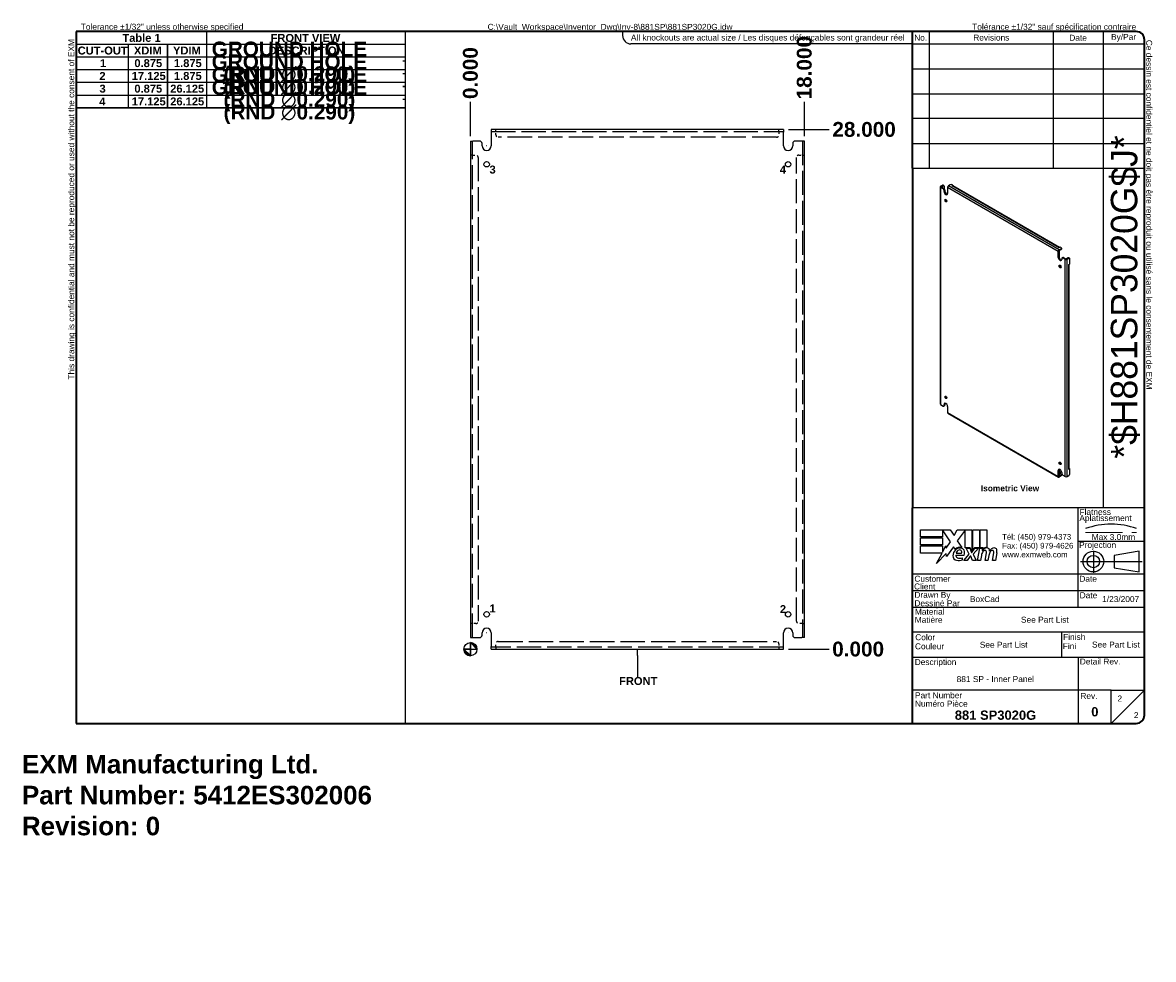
# Model space of a CAD drawing. Header units: inches. Extents: x 0 to 61, y -11 to 39.5.
import ezdxf
from ezdxf.enums import TextEntityAlignment as Align

# ---------------------------------------------------------------- set-up
doc = ezdxf.new("R2010")
doc.units = ezdxf.units.IN
doc.header["$LTSCALE"] = 6.666667
doc.header["$MEASUREMENT"] = 0
for name, pattern in [('CHAIN', [0.7087, 0.4724, -0.0591, 0.1181, -0.0591]), ('DASHED', [0.2067, 0.1654, -0.0413]), ('DASHED_SPACE', [0.2067, 0.1654, -0.0413])]:
    doc.linetypes.add(name, pattern=pattern)
doc.layers.get('0').update_dxf_attribs({"lineweight": 25})
for name, color, linetype, lineweight in [('Centerline(ANSI)', 7, 'Continuous', 25), ('Dimensions(ANSI)', 7, 'Continuous', 25), ('Hidden Edges(ANSI)', 7, 'DASHED_SPACE', 25), ('Sketch Geometry(ANSI)', 7, 'Continuous', 25), ('Symbols(ANSI)', 7, 'Continuous', 25), ('Visible Edges(ANSI)', 7, 'Continuous', 25), ('Visible Tangent Edges(ANSI)', 7, 'Continuous', 25), ('Work Point(ANSI)', 7, 'Continuous', 25)]:
    doc.layers.add(name, color=color, linetype=linetype, lineweight=lineweight)
doc.styles.add('Current-ANSI', font='arial.ttf')
doc.styles.add('Dimension-ANSI', font='arialbd.ttf')
doc.styles.get("Standard").update_dxf_attribs({"font": 'arialbd.ttf'})
doc.styles.add('Text Style44', font='arialbd.ttf')
doc.styles.add('Text Style83', font='FRE3OF9X.TTF')
doc.dimstyles.new('INCH-ANSI', dxfattribs={"dimscale": 6.666667, "dimtxt": 0.12, "dimasz": 0.098425, "dimexe": 0.04, "dimexo": 0.04, "dimgap": 0.031496, "dimtad": 0, "dimtih": 1, "dimtoh": 1, "dimdec": 3, "dimrnd": 1e-08, "dimzin": 0, "dimdsep": 46, "dimtxsty": 'Dimension-ANSI', "dimcen": 0.09, "dimdle": 0.312, "dimclrd": 179, "dimclre": 179, "dimclrt": 7, "dimadec": 1, "dimazin": 0, "dimtfac": 1, "dimtdec": 3, "dimtofl": 0, "dimtmove": 0, "dimatfit": 3, "dimfxl": 1, "dimtolj": 1, "dimtzin": 4, "dimlwd": 25, "dimlwe": 25, "dimarcsym": 0})
doc.dimstyles.new('INCH-ANSI-VERTICAL', dxfattribs={"dimscale": 6.666667, "dimtxt": 0.12, "dimasz": 0.098425, "dimexe": 0.04, "dimexo": 0.04, "dimgap": 0.031496, "dimtad": 0, "dimtih": 1, "dimtoh": 1, "dimdec": 3, "dimrnd": 1e-08, "dimzin": 0, "dimdsep": 46, "dimtxsty": 'Dimension-ANSI', "dimcen": 0.09, "dimdle": 0.312, "dimclrd": 179, "dimclre": 179, "dimclrt": 7, "dimadec": 1, "dimazin": 0, "dimtfac": 1, "dimtdec": 3, "dimtofl": 0, "dimtmove": 0, "dimatfit": 3, "dimfxl": 1, "dimtolj": 1, "dimtzin": 4, "dimlwd": 25, "dimlwe": 25, "dimarcsym": 0})

# ---------------------------------------------------------------- blocks, each defined once
blk = doc.blocks.new('Origin Indicator Symbol1')
at = {"layer": 'Dimensions(ANSI)'}
h = blk.add_hatch(color=7, dxfattribs=at)
edge = h.paths.add_edge_path(flags=0)
edge.add_line((6.39, 1.276), (6.291, 1.374))
edge.add_arc((6.39, 1.374), 0.0984, 180, 270)
h = blk.add_hatch(color=7, dxfattribs=at)
edge = h.paths.add_edge_path(flags=0)
edge.add_line((6.39, 1.473), (6.488, 1.374))
edge.add_arc((6.39, 1.374), 0.0984, 0, 90)
at = {"layer": 'Dimensions(ANSI)', "color": 7, "linetype": 'Continuous'}
for p, q in [((6.39, 1.276), (6.291, 1.374)), ((6.39, 1.473), (6.488, 1.374))]:
    blk.add_line(p, q, dxfattribs=at)
at = {"layer": 'Dimensions(ANSI)', "color": 7, "linetype": 'Continuous', "flags": 128}
for points in [[(6.39, 1.374), (6.39, 1.276), (6.291, 1.374), (6.39, 1.374)], [(6.39, 1.374), (6.291, 1.374), (6.39, 1.374), (6.39, 1.374)], [(6.39, 1.374), (6.488, 1.374), (6.39, 1.473), (6.39, 1.374)], [(6.39, 1.374), (6.39, 1.473), (6.39, 1.276), (6.39, 1.374)]]:
    blk.add_lwpolyline(points, dxfattribs=at)
at = {"layer": 'Dimensions(ANSI)', "color": 7, "linetype": 'Continuous'}
blk.add_circle((6.39, 1.374), 0.0984, dxfattribs=at)
for start, end in [(180, 270), (0, 90)]:
    blk.add_arc((6.39, 1.374), 0.0984, start, end, dxfattribs=at)
at = {"layer": 'Dimensions(ANSI)', "color": 7}
for points in [[(6.39, 1.374), (6.39, 1.276), (6.291, 1.374), (6.39, 1.374)], [(6.39, 1.374), (6.291, 1.374), (6.39, 1.374)], [(6.39, 1.374), (6.488, 1.374), (6.39, 1.473), (6.39, 1.374)], [(6.39, 1.374), (6.39, 1.473), (6.39, 1.276), (6.39, 1.374)]]:
    blk.add_solid(points, dxfattribs=at)
blk = doc.blocks.new('Datum Identifier4')
at = {"layer": 'Symbols(ANSI)', "color": 7, "linetype": 'Continuous', "lineweight": 25}
for p, q in [((8.91, 1.276), (8.91, 1.374)), ((8.91, 1.276), (8.91, 1.14)), ((8.91, 1.14), (8.91, 0.956))]:
    blk.add_line(p, q, dxfattribs=at)
at = {"layer": 'Symbols(ANSI)', "color": 7, "insert": (8.634, 0.832), "char_height": 0.12, "attachment_point": 7, "line_spacing_factor": 0.25, "style": 'Dimension-ANSI'}
blk.add_mtext('FRONT', dxfattribs=at)
blk = doc.blocks.new('Hole Table1')
at = {"layer": 'Symbols(ANSI)'}
for p, q in [((0.438, 9.541), (0.438, 10.692)), ((0.438, 10.692), (5.407, 10.692)), ((5.407, 10.692), (5.407, 9.541)), ((0.438, 10.501), (1.225, 10.501)), ((1.225, 10.501), (1.225, 10.311)), ((1.225, 10.501), (1.816, 10.501)), ((1.225, 10.501), (1.225, 10.311)), ((1.816, 10.501), (1.816, 10.311)), ((1.816, 10.501), (2.406, 10.501)), ((1.816, 10.501), (1.816, 10.311)), ((2.406, 10.501), (2.406, 10.311)), ((2.406, 10.501), (5.407, 10.501)), ((2.406, 10.501), (2.406, 10.311)), ((0.438, 10.311), (1.225, 10.311)), ((0.438, 10.311), (1.225, 10.311)), ((1.225, 10.311), (1.816, 10.311)), ((1.225, 10.311), (1.225, 10.119)), ((1.225, 10.311), (1.816, 10.311)), ((1.225, 10.311), (1.225, 10.119)), ((1.816, 10.311), (2.406, 10.311)), ((1.816, 10.311), (1.816, 10.119)), ((1.816, 10.311), (2.406, 10.311)), ((1.816, 10.311), (1.816, 10.119)), ((2.406, 10.311), (5.407, 10.311)), ((2.406, 10.311), (2.406, 10.119)), ((2.406, 10.311), (5.407, 10.311)), ((2.406, 10.311), (2.406, 10.119)), ((0.438, 10.119), (1.225, 10.119)), ((0.438, 10.119), (1.225, 10.119)), ((1.225, 10.119), (1.816, 10.119)), ((1.225, 10.119), (1.225, 9.926)), ((1.225, 10.119), (1.816, 10.119)), ((1.225, 10.119), (1.225, 9.926)), ((1.816, 10.119), (2.406, 10.119)), ((1.816, 10.119), (1.816, 9.926)), ((1.816, 10.119), (2.406, 10.119)), ((1.816, 10.119), (1.816, 9.926)), ((2.406, 10.119), (5.407, 10.119)), ((2.406, 10.119), (2.406, 9.926)), ((2.406, 10.119), (5.407, 10.119)), ((2.406, 10.119), (2.406, 9.926)), ((0.438, 9.926), (1.225, 9.926)), ((0.438, 9.926), (1.225, 9.926)), ((1.225, 9.926), (1.816, 9.926)), ((1.225, 9.926), (1.225, 9.733)), ((1.225, 9.926), (1.816, 9.926)), ((1.225, 9.926), (1.225, 9.733)), ((1.816, 9.926), (2.406, 9.926)), ((1.816, 9.926), (1.816, 9.733)), ((1.816, 9.926), (2.406, 9.926)), ((1.816, 9.926), (1.816, 9.733)), ((2.406, 9.926), (5.407, 9.926)), ((2.406, 9.926), (2.406, 9.733)), ((2.406, 9.926), (5.407, 9.926)), ((2.406, 9.926), (2.406, 9.733)), ((0.438, 9.733), (1.225, 9.733)), ((0.438, 9.733), (1.225, 9.733)), ((1.225, 9.733), (1.816, 9.733)), ((1.225, 9.733), (1.225, 9.541)), ((1.225, 9.733), (1.816, 9.733)), ((1.225, 9.733), (1.225, 9.541)), ((1.816, 9.733), (2.406, 9.733)), ((1.816, 9.733), (1.816, 9.541)), ((1.816, 9.733), (2.406, 9.733)), ((1.816, 9.733), (1.816, 9.541)), ((2.406, 9.733), (5.407, 9.733)), ((2.406, 9.733), (2.406, 9.541)), ((2.406, 9.733), (5.407, 9.733)), ((2.406, 9.733), (2.406, 9.541)), ((0.438, 9.541), (1.225, 9.541)), ((5.407, 9.541), (0.438, 9.541)), ((1.225, 9.541), (1.816, 9.541)), ((1.816, 9.541), (2.406, 9.541)), ((2.406, 9.541), (5.407, 9.541))]:
    blk.add_line(p, q, dxfattribs=at)
at = {"layer": 'Symbols(ANSI)', "color": 7, "char_height": 0.12, "attachment_point": 7, "line_spacing_factor": 0.25, "style": 'Dimension-ANSI'}
for s, insert in [('                                          FRONT VIEW', (1.418, 10.534)), ('CUT-OUT', (0.463, 10.344)), ('XDIM', (1.311, 10.346)), ('YDIM', (1.901, 10.346)), ('DESCRIPTION', (3.346, 10.344)), ('1', (0.799, 10.155)), ('0.875', (1.318, 10.154)), ('1.875', (1.915, 10.154)), ('-', (5.361, 10.204)), ('2', (0.79, 9.962)), ('17.125', (1.278, 9.961)), ('1.875', (1.915, 9.961)), ('-', (5.361, 10.011)), ('3', (0.792, 9.769)), ('0.875', (1.318, 9.769)), ('26.125', (1.859, 9.769)), ('-', (5.361, 9.818)), ('4', (0.788, 9.577)), ('17.125', (1.278, 9.576)), ('26.125', (1.859, 9.576)), ('-', (5.361, 9.626))]:
    blk.add_mtext(s, dxfattribs=dict(at, insert=insert))
blk = doc.blocks.new('Leader Text1')
at = {"layer": 'Symbols(ANSI)', "color": 7, "insert": (6.678, 8.548), "char_height": 0.12, "attachment_point": 7, "line_spacing_factor": 0.25, "style": 'Dimension-ANSI'}
blk.add_mtext('3', dxfattribs=at)
blk = doc.blocks.new('Leader Text2')
at = {"layer": 'Symbols(ANSI)', "color": 7, "insert": (11.059, 8.549), "char_height": 0.12, "attachment_point": 7, "line_spacing_factor": 0.25, "style": 'Dimension-ANSI'}
blk.add_mtext('4', dxfattribs=at)
blk = doc.blocks.new('Leader Text3')
at = {"layer": 'Symbols(ANSI)', "color": 7, "insert": (6.677, 1.928), "char_height": 0.12, "attachment_point": 7, "line_spacing_factor": 0.25, "style": 'Dimension-ANSI'}
blk.add_mtext('1', dxfattribs=at)
blk = doc.blocks.new('Leader Text4')
at = {"layer": 'Symbols(ANSI)', "color": 7, "insert": (11.061, 1.919), "char_height": 0.12, "attachment_point": 7, "line_spacing_factor": 0.25, "style": 'Dimension-ANSI'}
blk.add_mtext('2', dxfattribs=at)
blk = doc.blocks.new('*D15')
at = {"layer": 'Defpoints', "color": 0, "linetype": 'Continuous', "transparency": 16777216}
for p in [(24.175, 35.178), (24.175, 33.071), (24.175, 33.071)]:
    blk.add_point(p, dxfattribs=at)
at = {"layer": 'Dimensions(ANSI)', "color": 179, "linetype": 'Continuous', "lineweight": 25, "transparency": 16777216}
blk.add_line((24.175, 33.338), (24.175, 35.178), dxfattribs=at)
at = {"layer": 'Dimensions(ANSI)', "color": 7, "linetype": 'Continuous', "lineweight": 25, "transparency": 16777216, "insert": (24.175, 36.735), "char_height": 0.8, "attachment_point": 5, "rotation": 90, "style": 'Dimension-ANSI'}
blk.add_mtext('\\A1;0.000', dxfattribs=at)
blk = doc.blocks.new('*D16')
at = {"layer": 'Defpoints', "color": 0, "linetype": 'Continuous', "transparency": 16777216}
for p in [(42.175, 35.178), (24.175, 33.071), (42.175, 33.071)]:
    blk.add_point(p, dxfattribs=at)
at = {"layer": 'Dimensions(ANSI)', "color": 179, "linetype": 'Continuous', "lineweight": 25, "transparency": 16777216}
blk.add_line((42.175, 33.338), (42.175, 35.178), dxfattribs=at)
at = {"layer": 'Dimensions(ANSI)', "color": 7, "linetype": 'Continuous', "lineweight": 25, "transparency": 16777216, "insert": (42.175, 37.025), "char_height": 0.8, "attachment_point": 5, "rotation": 90, "style": 'Dimension-ANSI'}
blk.add_mtext('\\A1;18.000', dxfattribs=at)
blk = doc.blocks.new('*D17')
at = {"layer": 'Defpoints', "color": 0, "linetype": 'Continuous', "transparency": 16777216}
for p in [(41.05, 5.696), (41.05, 5.696), (43.517, 5.696)]:
    blk.add_point(p, dxfattribs=at)
at = {"layer": 'Dimensions(ANSI)', "color": 179, "linetype": 'Continuous', "lineweight": 25, "transparency": 16777216}
blk.add_line((41.316, 5.696), (43.517, 5.696), dxfattribs=at)
at = {"layer": 'Dimensions(ANSI)', "color": 7, "linetype": 'Continuous', "lineweight": 25, "transparency": 16777216, "insert": (45.074, 5.696), "char_height": 0.8, "attachment_point": 5, "style": 'Dimension-ANSI'}
blk.add_mtext('\\A1;0.000', dxfattribs=at)
blk = doc.blocks.new('*D18')
at = {"layer": 'Defpoints', "color": 0, "linetype": 'Continuous', "transparency": 16777216}
for p in [(41.05, 33.696), (43.517, 33.696), (41.05, 5.696)]:
    blk.add_point(p, dxfattribs=at)
at = {"layer": 'Dimensions(ANSI)', "color": 179, "linetype": 'Continuous', "lineweight": 25, "transparency": 16777216}
blk.add_line((41.316, 33.696), (43.517, 33.696), dxfattribs=at)
at = {"layer": 'Dimensions(ANSI)', "color": 7, "linetype": 'Continuous', "lineweight": 25, "transparency": 16777216, "insert": (45.394, 33.696), "char_height": 0.8, "attachment_point": 5, "style": 'Dimension-ANSI'}
blk.add_mtext('\\A1;28.000', dxfattribs=at)
blk = doc.blocks.new('Hole Table2')
at = {"layer": 'Symbols(ANSI)'}
for p, q in [((0.437, 9.541), (0.437, 10.692)), ((0.437, 10.692), (2.406, 10.692)), ((2.406, 10.692), (2.406, 9.541)), ((0.437, 10.501), (1.225, 10.501)), ((1.225, 10.501), (1.225, 10.311)), ((1.225, 10.501), (1.815, 10.501)), ((1.225, 10.501), (1.225, 10.311)), ((1.815, 10.501), (1.815, 10.311)), ((1.815, 10.501), (2.406, 10.501)), ((1.815, 10.501), (1.815, 10.311)), ((0.437, 10.311), (1.225, 10.311)), ((0.437, 10.311), (1.225, 10.311)), ((1.225, 10.311), (1.815, 10.311)), ((1.225, 10.311), (1.225, 10.119)), ((1.225, 10.311), (1.815, 10.311)), ((1.225, 10.311), (1.225, 10.119)), ((1.815, 10.311), (2.406, 10.311)), ((1.815, 10.311), (1.815, 10.119)), ((1.815, 10.311), (2.406, 10.311)), ((1.815, 10.311), (1.815, 10.119)), ((0.437, 10.119), (1.225, 10.119)), ((0.437, 10.119), (1.225, 10.119)), ((1.225, 10.119), (1.815, 10.119)), ((1.225, 10.119), (1.225, 9.926)), ((1.225, 10.119), (1.815, 10.119)), ((1.225, 10.119), (1.225, 9.926)), ((1.815, 10.119), (2.406, 10.119)), ((1.815, 10.119), (1.815, 9.926)), ((1.815, 10.119), (2.406, 10.119)), ((1.815, 10.119), (1.815, 9.926)), ((0.437, 9.926), (1.225, 9.926)), ((0.437, 9.926), (1.225, 9.926)), ((1.225, 9.926), (1.815, 9.926)), ((1.225, 9.926), (1.225, 9.733)), ((1.225, 9.926), (1.815, 9.926)), ((1.225, 9.926), (1.225, 9.733)), ((1.815, 9.926), (2.406, 9.926)), ((1.815, 9.926), (1.815, 9.733)), ((1.815, 9.926), (2.406, 9.926)), ((1.815, 9.926), (1.815, 9.733)), ((0.437, 9.733), (1.225, 9.733)), ((0.437, 9.733), (1.225, 9.733)), ((1.225, 9.733), (1.815, 9.733)), ((1.225, 9.733), (1.225, 9.541)), ((1.225, 9.733), (1.815, 9.733)), ((1.225, 9.733), (1.225, 9.541)), ((1.815, 9.733), (2.406, 9.733)), ((1.815, 9.733), (1.815, 9.541)), ((1.815, 9.733), (2.406, 9.733)), ((1.815, 9.733), (1.815, 9.541)), ((0.437, 9.541), (1.225, 9.541)), ((2.406, 9.541), (0.437, 9.541)), ((1.225, 9.541), (1.815, 9.541)), ((1.815, 9.541), (2.406, 9.541))]:
    blk.add_line(p, q, dxfattribs=at)
at = {"layer": 'Symbols(ANSI)', "color": 7, "char_height": 0.12, "attachment_point": 7, "line_spacing_factor": 0.25, "style": 'Dimension-ANSI'}
for s, insert in [('Table 1', (1.137, 10.535)), ('CUT-OUT', (0.462, 10.344)), ('XDIM', (1.311, 10.346)), ('YDIM', (1.901, 10.346)), ('1', (0.799, 10.155)), ('0.875', (1.318, 10.154)), ('1.875', (1.915, 10.154)), ('2', (0.789, 9.962)), ('17.125', (1.278, 9.961)), ('1.875', (1.915, 9.961)), ('3', (0.791, 9.769)), ('0.875', (1.318, 9.769)), ('26.125', (1.859, 9.769)), ('4', (0.788, 9.577)), ('17.125', (1.278, 9.576)), ('26.125', (1.859, 9.576))]:
    blk.add_mtext(s, dxfattribs=dict(at, insert=insert))
blk = doc.blocks.new('Leader Text5')
at = {"layer": 'Symbols(ANSI)', "color": 7, "insert": (6.677, 1.928), "char_height": 0.12, "attachment_point": 7, "line_spacing_factor": 0.25, "style": 'Dimension-ANSI'}
blk.add_mtext('1', dxfattribs=at)
blk = doc.blocks.new('Title Blocks EXM - ANSI B')
for p, q in [((13.372, 3.063), (13.372, 3.17)), ((13.372, 3.17), (13.818, 3.17)), ((13.824, 2.989), (13.701, 3.168)), ((13.701, 3.168), (13.701, 3.063)), ((13.818, 3.17), (13.877, 3.083)), ((13.877, 3.083), (13.923, 3.17)), ((13.923, 3.17), (14.146, 3.17)), ((14.046, 3.166), (13.924, 3.002)), ((14.046, 2.9), (14.046, 3.166)), ((14.146, 3.17), (14.146, 2.842)), ((14.16, 3.17), (14.259, 3.17)), ((14.16, 2.866), (14.16, 3.17)), ((14.259, 3.17), (14.259, 2.9)), ((14.273, 3.17), (14.372, 3.17)), ((14.273, 2.9), (14.273, 3.17)), ((14.372, 3.17), (14.372, 2.905)), ((13.701, 3.063), (13.372, 3.063)), ((13.372, 3.049), (13.701, 3.049)), ((13.372, 2.942), (13.372, 3.049)), ((13.701, 2.942), (13.372, 2.942)), ((13.372, 2.82), (13.372, 2.927)), ((13.372, 2.927), (13.701, 2.927)), ((13.701, 3.049), (13.701, 2.942)), ((13.701, 2.831), (13.752, 2.929)), ((13.701, 2.927), (13.701, 2.831)), ((13.752, 2.929), (13.758, 2.895)), ((13.758, 2.895), (13.824, 2.989)), ((13.87, 2.914), (13.765, 2.768)), ((13.893, 2.876), (13.87, 2.914)), ((13.924, 3.002), (13.993, 2.903)), ((13.695, 2.82), (13.372, 2.82)), ((13.612, 2.661), (13.695, 2.82)), ((13.758, 2.815), (13.612, 2.661)), ((13.765, 2.768), (13.758, 2.815)), ((13.905, 2.788), (14.027, 2.788)), ((13.91, 2.818), (13.99, 2.818)), ((14.005, 2.718), (14.005, 2.748)), ((14.023, 2.709), (14.105, 2.802)), ((14.121, 2.9), (14.046, 2.9)), ((14.059, 2.891), (14.113, 2.891)), ((14.105, 2.802), (14.059, 2.891)), ((14.122, 2.774), (14.077, 2.709)), ((14.113, 2.891), (14.139, 2.83)), ((14.146, 2.842), (14.121, 2.9)), ((14.13, 2.774), (14.122, 2.774)), ((14.155, 2.709), (14.13, 2.774)), ((14.139, 2.83), (14.146, 2.83)), ((14.146, 2.83), (14.19, 2.891)), ((14.185, 2.9), (14.16, 2.866)), ((14.245, 2.891), (14.164, 2.803)), ((14.164, 2.803), (14.209, 2.709)), ((14.259, 2.9), (14.185, 2.9)), ((14.19, 2.891), (14.245, 2.891)), ((14.232, 2.709), (14.264, 2.891)), ((14.264, 2.891), (14.302, 2.891)), ((14.314, 2.9), (14.273, 2.9)), ((14.289, 2.784), (14.276, 2.709)), ((14.302, 2.891), (14.299, 2.859)), ((14.299, 2.859), (14.309, 2.859)), ((14.312, 2.88), (14.314, 2.9)), ((14.345, 2.709), (14.365, 2.824)), ((14.402, 2.784), (14.389, 2.709)), ((14.457, 2.709), (14.477, 2.824)), ((14.523, 2.823), (14.501, 2.709)), ((14.077, 2.709), (14.023, 2.709)), ((14.209, 2.709), (14.155, 2.709)), ((14.276, 2.709), (14.232, 2.709)), ((14.389, 2.709), (14.345, 2.709)), ((14.501, 2.709), (14.457, 2.709))]:
    blk.add_line(p, q)
for centre, radius, start, end in [((13.968, 2.796), 0.11, 77.079, 133.1785), ((14.37, 2.825), 0.08, 88.7952, 136.5849), ((13.991, 2.772), 0.133, 134.1684, 176.5646), ((13.925, 2.776), 0.0658, 176.5646, 261.5605), ((13.968, 2.796), 0.0996, 80.4085, 134.1684), ((13.936, 2.779), 0.032, 163.5261, 244.6784), ((13.965, 2.811), 0.056, 109.3797, 172.9975), ((13.966, 2.842), 0.102, 244.6784, 292.5609), ((13.959, 2.83), 0.0365, 51.1652, 109.3797), ((13.962, 2.833), 0.0318, 331.4547, 51.1652), ((13.981, 2.843), 0.0507, 23.8445, 85.0802), ((13.941, 2.826), 0.094, 336.1555, 23.8445), ((14.442, 2.757), 0.155, 147.5992, 170), ((14.376, 2.816), 0.08, 89.4776, 147.4114), ((14.346, 2.818), 0.042, 96.03, 147.5992), ((14.344, 2.839), 0.02, 23.5571, 96.03), ((14.325, 2.831), 0.041, 350, 23.5571), ((14.377, 2.862), 0.0338, 16.9928, 89.4776), ((14.555, 2.759), 0.155, 148.5584, 170.8257), ((14.317, 2.844), 0.096, 3.6169, 16.9928), ((14.486, 2.814), 0.0819, 89.6788, 153.9508), ((14.458, 2.818), 0.042, 96.1027, 147.6083), ((14.456, 2.839), 0.02, 23.5487, 96.1027), ((14.437, 2.831), 0.041, 349.9922, 23.5487), ((14.487, 2.861), 0.035, 18.4748, 89.6788), ((14.429, 2.842), 0.096, 349, 18.4748), ((13.945, 2.911), 0.202, 261.5605, 287.3343)]:
    blk.add_arc(centre, radius, start, end)
at = {"layer": 'Centerline(ANSI)', "linetype": 'DASHED', "lineweight": 18, "ltscale": 0.507983}
blk.add_line((15.861, 3.128), (16.632, 3.128), dxfattribs=at)
at = {"layer": 'Centerline(ANSI)', "linetype": 'CHAIN', "ltscale": 0.185148}
blk.add_line((15.979, 2.855), (15.979, 2.521), dxfattribs=at)
at = {"layer": 'Centerline(ANSI)', "linetype": 'CHAIN', "ltscale": 0.437897}
blk.add_line((15.786, 2.691), (16.717, 2.691), dxfattribs=at)
at = {"layer": 'Sketch Geometry(ANSI)'}
for p, q in [((13.25, 10.687), (16.625, 10.687)), ((13.5, 10.687), (13.5, 8.625)), ((15.375, 10.687), (15.375, 8.625)), ((16.125, 10.687), (16.125, 3.5)), ((13.25, 10.5), (16.75, 10.5)), ((16.75, 10.562), (16.75, 0.375)), ((13.25, 10.125), (16.75, 10.125)), ((13.25, 9.75), (16.75, 9.75)), ((16.75, 9.375), (13.25, 9.375)), ((13.25, 9), (16.75, 9)), ((16.75, 9), (16.75, 8.625)), ((13.25, 8.625), (16.75, 8.625)), ((16.75, 3.5), (13.25, 3.5)), ((15.75, 2), (15.75, 3.5)), ((15.75, 3), (16.75, 3)), ((16.669, 2.847), (16.294, 2.785)), ((16.294, 2.785), (16.294, 2.598)), ((16.669, 2.535), (16.669, 2.847)), ((16.294, 2.598), (16.669, 2.535)), ((16.75, 2.5), (13.25, 2.5)), ((16.75, 2.25), (13.25, 2.25)), ((16.75, 2), (13.25, 2)), ((13.25, 1.629), (16.75, 1.629)), ((15.499, 1.629), (15.499, 1.25)), ((13.25, 1.25), (16.75, 1.25)), ((15.75, 1.25), (15.75, 0.75)), ((15.75, 0.75), (13.25, 0.75)), ((16.25, 0.75), (15.75, 0.75)), ((15.75, 0.75), (15.75, 0.25)), ((16.25, 0.25), (16.25, 0.75)), ((16.25, 0.75), (16.75, 0.75)), ((16.25, 0.25), (16.75, 0.75)), ((16.625, 0.25), (13.25, 0.25))]:
    blk.add_line(p, q, dxfattribs=at)
at = {"layer": 'Sketch Geometry(ANSI)', "linetype": 'Continuous', "lineweight": 35}
for p, q in [((13.25, 8.625), (13.25, 10.687)), ((13.25, 8.625), (13.25, 3.5)), ((13.25, 0.25), (13.25, 3.5))]:
    blk.add_line(p, q, dxfattribs=at)
at = {"layer": 'Sketch Geometry(ANSI)'}
for radius in [0.156, 0.0935]:
    blk.add_circle((15.979, 2.691), radius, dxfattribs=at)
for centre, radius, start, end in [((16.625, 10.562), 0.125, 0, 90), ((16.247, 2.112), 1.143, 70.2973, 109.7027), ((16.625, 0.375), 0.125, 270, 0)]:
    blk.add_arc(centre, radius, start, end, dxfattribs=at)
at = {"layer": 'Symbols(ANSI)', "color": 7, "char_height": 0.09, "style": 'Current-ANSI'}
for s, insert, width, attachment_point in [('No.', (13.373, 10.595), 0.25039, 5), ('Revisions', (14.439, 10.596), 1.87331, 5), ('Date', (15.749, 10.593), 0.75135, 5), ('By/Par', (16.435, 10.594), 0.62202, 5), ('Date', (15.773, 2.136), 0.26554, 7), ('Rev.', (15.783, 0.618), 0.25854, 7)]:
    blk.add_mtext(s, dxfattribs=dict(at, insert=insert, width=width, attachment_point=attachment_point))
for s, insert, attachment_point in [('\\fArial|b1|i0;\\H0.0900;Isometric View', (14.281, 3.842), 1), ('Flatness', (15.77, 3.393), 7), ('Aplatissement', (15.768, 3.275), 7), ('Max 3.0mm', (15.954, 3.015), 7), ('Projection', (15.764, 2.87), 7), ('Client', (13.273, 2.269), 7), ('Customer', (13.278, 2.386), 7), ('Date', (15.768, 2.385), 7), ('Drawn By', (13.278, 2.117), 7), ('Dessiné Par', (13.278, 2.016), 7), ('Matière', (13.284, 1.766), 7), ('Material', (13.286, 1.889), 7), ('Color', (13.291, 1.503), 7), ('Finish', (15.523, 1.508), 7), ('Couleur', (13.287, 1.366), 7), ('Fini', (15.518, 1.37), 7), ('Description', (13.283, 1.103), 7), ('Detail Rev.', (15.774, 1.137), 7), ('Part Number', (13.287, 0.627), 7), ('Numéro Pièce', (13.286, 0.5), 7)]:
    blk.add_mtext(s, dxfattribs=dict(at, insert=insert, attachment_point=attachment_point))
at = {"layer": 'Symbols(ANSI)', "color": 7, "insert": (14.602, 3.107), "char_height": 0.085, "attachment_point": 1, "line_spacing_factor": 0.944221, "style": 'Current-ANSI'}
blk.add_mtext('\\fArial|b0|i0;\\H0.0850;Tél: (450) 979-4373\\PFax: (450) 979-4626\\Pwww.exmweb.com', dxfattribs=at)
at = {"layer": 'Symbols(ANSI)', "color": 7, "style": 'Current-ANSI'}
for tag, p in [('REV1', (13.375, 10.313)), ('REV1DATE', (15.75, 10.31)), ('REV1BY', (16.437, 10.313)), ('REV2', (13.373, 9.938)), ('REV2DATE', (15.747, 9.941)), ('REV2BY', (16.437, 9.938)), ('REV3', (13.374, 9.563)), ('REV3DATE', (15.752, 9.563)), ('REV3BY', (16.437, 9.564)), ('REV4', (13.377, 9.188)), ('REV4DATE', (15.752, 9.188)), ('REV4BY', (16.441, 9.188)), ('REV5', (13.373, 8.813)), ('REV5DATE', (15.752, 8.813)), ('REV5BY', (16.438, 8.811)), ('MFG_APPROVED_DATE', (16.393, 2.374)), ('DETAIL_REV', (16.249, 0.926))]:
    blk.add_attdef(tag, text='', height=0.09, dxfattribs=at).set_placement(p, align=Align.MIDDLE_CENTER)
for tag, p in [('REV1DESC', (13.526, 10.31)), ('REV2DESC', (13.525, 9.937)), ('REV3DESC', (13.528, 9.564)), ('REV4DESC', (13.533, 9.19)), ('REV5DESC', (13.532, 8.811)), ('COMPANY', (14.12, 2.375))]:
    blk.add_attdef(tag, text='', height=0.09, dxfattribs=at).set_placement(p, align=Align.MIDDLE_LEFT)
at = {"layer": 'Symbols(ANSI)', "color": 7, "style": 'Text Style83'}
blk.add_attdef('BARCODE_001', (16.643, 4.244), '', height=0.4, rotation=90, dxfattribs=at)
at = {"layer": 'Symbols(ANSI)', "color": 7}
for tag, p, height, style in [('AUTHOR_001', (14.116, 2.08), 0.09, 'Current-ANSI'), ('IDW_DATE_001', (16.112, 2.08), 0.09, 'Current-ANSI'), ('MATERIEL_001', (14.887, 1.769), 0.09, 'Current-ANSI'), ('COLOR_001', (14.265, 1.391), 0.09, 'Current-ANSI'), ('FINISH_001', (15.959, 1.394), 0.09, 'Current-ANSI'), ('IDW_DESC_001', (13.916, 0.873), 0.09, 'Current-ANSI'), ('Sheet_Number_001', (16.343, 0.58), 0.09, 'Current-ANSI'), ('IDW_NAME_001', (13.888, 0.304), 0.14, 'Text Style44'), ('IDW_REV_001', (15.947, 0.355), 0.14, 'Text Style44'), ('Number_of_sheets_001', (16.591, 0.33), 0.09, 'Current-ANSI')]:
    blk.add_attdef(tag, p, '', height=height, dxfattribs=dict(at, style=style))
blk = doc.blocks.new('Borders EXM - B (Inch) - B')
at = {"layer": 'Sketch Geometry(ANSI)', "linetype": 'Continuous', "lineweight": 35}
for p, q in [((16.438, 10.692), (0.437, 10.692)), ((0.437, 10.692), (0.437, 0.255)), ((16.562, 0.38), (16.562, 10.567)), ((0.437, 0.255), (16.438, 0.255))]:
    blk.add_line(p, q, dxfattribs=at)
at = {"layer": 'Sketch Geometry(ANSI)'}
for p, q in [((5.407, 10.692), (5.407, 0.255)), ((8.688, 10.63), (8.688, 10.692)), ((13.062, 10.692), (13.062, 10.505)), ((13.062, 10.505), (8.812, 10.505))]:
    blk.add_line(p, q, dxfattribs=at)
blk.add_arc((8.812, 10.63), 0.125, 180, 270, dxfattribs=at)
at = {"layer": 'Sketch Geometry(ANSI)', "linetype": 'Continuous', "lineweight": 35}
for centre, start, end in [((16.438, 10.567), 0, 90), ((16.438, 0.38), 270, 0)]:
    blk.add_arc(centre, 0.125, start, end, dxfattribs=at)
at = {"layer": 'Symbols(ANSI)', "color": 7, "char_height": 0.09, "style": 'Current-ANSI'}
for s, insert, attachment_point in [('Tolerance ±1/32" unless otherwise specified', (0.509, 10.692), 7), ('Tolérance ±1/32" sauf spécification contraire', (13.963, 10.692), 7), ('All knockouts are actual size / Les disques défonçables sont grandeur réel', (8.812, 10.647), 1)]:
    blk.add_mtext(s, dxfattribs=dict(at, insert=insert, attachment_point=attachment_point))
at = {"layer": 'Symbols(ANSI)', "color": 7, "char_height": 0.09, "attachment_point": 7, "style": 'Current-ANSI'}
for s, insert, rotation in [('This drawing is confidential and must not be reproduced or used without the consent of EXM', (0.437, 5.442), 90), ('Ce dessin est confidentiel et ne doit pas être reproduit ou utilisé sans le consentement de EXM', (16.562, 10.567), 270)]:
    blk.add_mtext(s, dxfattribs=dict(at, insert=insert, rotation=rotation))
at = {"layer": 'Symbols(ANSI)', "color": 7, "style": 'Current-ANSI'}
blk.add_attdef('FILENAME_AND_PATH_001', (6.649, 10.718), '', height=0.09, dxfattribs=at)

msp = doc.modelspace()

# ---------------------------------------------------------------- linework, layer by layer
at = {"layer": 'Hidden Edges(ANSI)', "ltscale": 1.185293}
for p, q in [((25.2996, 33.591), (41.0496, 33.591)), ((41.0496, 5.801), (25.2996, 5.801))]:
    msp.add_line(p, q, dxfattribs=at)
at = {"layer": 'Hidden Edges(ANSI)', "ltscale": 0.055898}
for p, q in [((25.5494, 33.591), (25.5494, 33.696)), ((25.5496, 33.591), (25.5496, 33.696)), ((40.7996, 33.591), (40.7996, 33.696)), ((40.7998, 33.591), (40.7998, 33.696)), ((24.2796, 32.3212), (24.1746, 32.3212)), ((24.2796, 32.321), (24.1746, 32.321)), ((42.0696, 32.3212), (42.1746, 32.3212)), ((42.0696, 32.321), (42.1746, 32.321)), ((24.2796, 7.071), (24.1746, 7.071)), ((24.2796, 7.0708), (24.1746, 7.0708)), ((42.0696, 7.071), (42.1746, 7.071)), ((42.0696, 7.0708), (42.1746, 7.0708)), ((25.5494, 5.801), (25.5494, 5.696)), ((25.5496, 5.801), (25.5496, 5.696)), ((40.7996, 5.801), (40.7996, 5.696)), ((40.7998, 5.801), (40.7998, 5.696))]:
    msp.add_line(p, q, dxfattribs=at)
at = {"layer": 'Hidden Edges(ANSI)', "ltscale": 0.02587}
for p, q in [((25.5496, 33.591), (25.5496, 33.56)), ((40.7996, 33.591), (40.7996, 33.56)), ((24.2796, 32.321), (24.3106, 32.321)), ((42.0696, 32.321), (42.0386, 32.321)), ((24.2796, 7.071), (24.3106, 7.071)), ((42.0696, 7.071), (42.0386, 7.071)), ((25.5496, 5.801), (25.5496, 5.832)), ((40.7996, 5.801), (40.7996, 5.832))]:
    msp.add_line(p, q, dxfattribs=at)
at = {"layer": 'Hidden Edges(ANSI)', "ltscale": 0.08363}
for p, q in [((25.5496, 33.403), (25.5496, 33.56)), ((40.7996, 33.56), (40.7996, 33.403)), ((24.3106, 32.321), (24.4676, 32.321)), ((41.8816, 32.321), (42.0386, 32.321)), ((24.4676, 7.071), (24.3106, 7.071)), ((42.0386, 7.071), (41.8816, 7.071)), ((25.5496, 5.832), (25.5496, 5.989)), ((40.7996, 5.989), (40.7996, 5.832))]:
    msp.add_line(p, q, dxfattribs=at)
at = {"layer": 'Hidden Edges(ANSI)', "ltscale": 1.168906}
for p, q in [((24.2796, 6.321), (24.2796, 33.071)), ((42.0696, 33.071), (42.0696, 6.321))]:
    msp.add_line(p, q, dxfattribs=at)
at = {"layer": 'Hidden Edges(ANSI)', "ltscale": 1.195253}
for p, q in [((40.6746, 33.278), (25.6746, 33.278)), ((25.6746, 6.114), (40.6746, 6.114))]:
    msp.add_line(p, q, dxfattribs=at)
at = {"layer": 'Hidden Edges(ANSI)', "ltscale": 1.167776}
for p, q in [((24.5926, 32.196), (24.5926, 7.196)), ((41.7566, 7.196), (41.7566, 32.196))]:
    msp.add_line(p, q, dxfattribs=at)
at = {"layer": 'Hidden Edges(ANSI)', "ltscale": 0.104616}
for centre, start, end in [((25.6746, 33.403), 180, 270), ((40.6746, 33.403), 270, 0), ((24.4676, 32.196), 0, 90), ((41.8816, 32.196), 90, 180), ((24.4676, 7.196), 270, 0), ((41.8816, 7.196), 180, 270), ((25.6746, 5.989), 90, 180), ((40.6746, 5.989), 0, 90)]:
    msp.add_arc(centre, 0.125, start, end, dxfattribs=at)
at = {"layer": 'Visible Edges(ANSI)'}
for p, q in [((41.0496, 33.696), (25.2996, 33.696)), ((25.2996, 33.696), (25.2996, 33.56)), ((25.2996, 33.56), (25.2996, 32.821)), ((41.0496, 33.696), (41.0496, 33.56)), ((41.0496, 32.821), (41.0496, 33.56)), ((24.1746, 33.071), (24.3106, 33.071)), ((24.1746, 33.071), (24.1746, 6.321)), ((24.6746, 33.071), (24.3106, 33.071)), ((24.7996, 32.821), (24.7996, 32.946)), ((41.5496, 32.946), (41.5496, 32.821)), ((42.0386, 33.071), (41.6746, 33.071)), ((42.1746, 33.071), (42.0386, 33.071)), ((42.1746, 6.321), (42.1746, 33.071)), ((49.5003, 30.6061), (49.5003, 18.9054)), ((49.5217, 30.6358), (49.6168, 30.6907)), ((49.6596, 30.4967), (49.5217, 30.5763)), ((49.5615, 30.6129), (49.6565, 30.6677)), ((49.5615, 30.5993), (49.6993, 30.5197)), ((49.6502, 30.694), (49.69, 30.6711)), ((49.7039, 30.6404), (49.7039, 30.5168)), ((49.8963, 30.5739), (49.8963, 30.2507)), ((50.0429, 30.718), (49.9478, 30.6632)), ((50.1333, 30.661), (50.1849, 30.6908)), ((50.1334, 30.6609), (50.1333, 30.661)), ((50.1335, 30.661), (50.1334, 30.6609)), ((50.1849, 30.6908), (50.1376, 30.718)), ((55.9317, 27.338), (50.1699, 30.6646)), ((50.1849, 30.6908), (50.1849, 30.6559)), ((49.7069, 30.36), (49.7069, 30.4147)), ((49.7467, 30.4377), (49.7467, 30.383)), ((49.7535, 30.3384), (49.7751, 30.3259)), ((49.8225, 30.2439), (49.8225, 30.2321)), ((49.8225, 29.9146), (49.8225, 29.8423)), ((55.8625, 26.8061), (55.8625, 27.1293)), ((55.9023, 27.1523), (55.9023, 26.829)), ((55.9103, 27.3256), (55.9102, 27.3257)), ((55.9102, 27.3257), (55.9103, 27.3257)), ((55.9619, 27.3554), (55.9103, 27.3256)), ((55.914, 27.2186), (56.0091, 27.2735)), ((55.914, 27.1726), (56.0091, 27.2275)), ((56.0091, 27.3281), (55.9619, 27.3554)), ((56.0287, 27.3008), (56.0287, 27.2549)), ((56.0519, 26.7514), (56.0519, 26.6967)), ((56.0658, 26.7821), (56.1056, 26.805)), ((56.2372, 26.6991), (56.0993, 26.7787)), ((56.1391, 26.8017), (56.2769, 26.7221)), ((56.3955, 26.777), (56.3004, 26.7221)), ((56.4353, 26.754), (56.3402, 26.6991)), ((56.4688, 26.7573), (56.429, 26.7803)), ((56.431, 26.4236), (56.4826, 26.4534)), ((56.431, 26.4235), (56.431, 26.4236)), ((56.4311, 26.4236), (56.431, 26.4235)), ((56.4525, 15.4087), (56.4525, 26.436)), ((56.4826, 26.4534), (56.4826, 26.7267)), ((49.7467, 18.901), (49.7467, 18.8463)), ((49.8086, 19.278), (49.7973, 19.2715)), ((49.5217, 18.8756), (49.6596, 18.796)), ((49.693, 18.7927), (49.7328, 18.8157)), ((49.7069, 18.8234), (49.7069, 18.8781)), ((49.8963, 18.7687), (49.8963, 18.4455)), ((49.9114, 18.4121), (55.8776, 14.9675)), ((55.8625, 15.0009), (55.8625, 15.3241)), ((55.9023, 15.3471), (55.9023, 15.0238)), ((55.9023, 15.3252), (55.9144, 15.3182)), ((56.4826, 15.4087), (56.431, 15.3789)), ((56.431, 15.3789), (56.431, 15.379)), ((56.431, 15.379), (56.4311, 15.379)), ((56.4525, 15.4261), (56.4826, 15.4087)), ((56.4826, 15.1354), (56.4826, 15.4087)), ((55.9102, 15.1242), (55.9103, 15.1242)), ((55.9103, 15.1241), (55.9102, 15.1242)), ((55.9619, 15.1539), (55.9103, 15.1241)), ((56.0091, 15.0719), (55.914, 15.017)), ((56.0091, 15.026), (55.914, 14.9711)), ((55.922, 15.2132), (55.922, 15.1446)), ((55.9618, 15.2362), (55.9618, 15.1675)), ((55.9619, 15.1539), (56.0091, 15.1266)), ((56.0287, 15.0534), (56.0287, 15.0993)), ((56.0519, 15.2148), (56.0519, 15.1601)), ((56.0993, 15.0781), (56.2372, 14.9985)), ((56.3402, 14.9985), (56.4353, 15.0534)), ((24.1746, 6.321), (24.3106, 6.321)), ((24.3106, 6.321), (24.6746, 6.321)), ((24.7996, 6.446), (24.7996, 6.571)), ((25.2996, 6.571), (25.2996, 5.832)), ((41.0496, 5.832), (41.0496, 6.571)), ((41.5496, 6.571), (41.5496, 6.446)), ((41.6746, 6.321), (42.0386, 6.321)), ((42.1746, 6.321), (42.0386, 6.321)), ((25.2996, 5.696), (25.2996, 5.832)), ((25.2996, 5.696), (41.0496, 5.696)), ((41.0496, 5.696), (41.0496, 5.832))]:
    msp.add_line(p, q, dxfattribs=at)
for centre in [(25.0496, 31.821), (41.2996, 31.821), (25.0496, 7.571), (41.2996, 7.571)]:
    msp.add_circle(centre, 0.145, dxfattribs=at)
for centre, radius, start, end in [((24.6746, 32.946), 0.125, 0, 90), ((41.6746, 32.946), 0.125, 90, 180), ((25.0496, 32.821), 0.25, 180, 0), ((41.2996, 32.821), 0.25, 180, 0), ((25.0496, 6.571), 0.25, 0, 180), ((41.2996, 6.571), 0.25, 0, 180), ((24.6746, 6.446), 0.125, 270, 0), ((41.6746, 6.446), 0.125, 180, 270)]:
    msp.add_arc(centre, radius, start, end, dxfattribs=at)
for centre, major_axis, start_param, end_param in [((49.5732, 30.6061), (-0.0729, 0), 5.4977871, 7.0685835), ((49.5732, 30.6061), (-0.0166, 0), 5.4977871, 7.0685835), ((49.6168, 30.636), (0.0335, 0.058), 0, 0.7853982), ((49.6565, 30.6131), (0.0335, 0.058), 5.4977871, 7.0685835), ((49.6596, 30.442), (0.0335, -0.058), 0.7853982, 2.3561945), ((49.6993, 30.465), (-0.0335, 0.058), 3.9269908, 5.4977871), ((49.9478, 30.6037), (0.0364, 0.0631), 0.7853982, 2.3561945), ((50.0903, 30.6907), (0.067, 0), 0.7853982, 2.3561945), ((50.1335, 30.6015), (0.0364, 0.0631), 0, 0.7853982), ((49.8016, 30.3054), (0.067, -0.116), 3.9269908, 7.0685835), ((49.8414, 30.3283), (0.067, -0.116), 3.9269908, 5.9816518), ((49.7751, 30.2712), (-0.0335, 0.058), 3.9269908, 5.4977871), ((49.8414, 29.8909), (0.0388, -0.0673), 3.679154, 5.7456239), ((55.914, 27.1591), (0.0364, 0.0631), 0.7853982, 2.3561945), ((55.914, 27.1591), (0.0083, 0.0144), 0.7853982, 2.3561945), ((55.997, 26.7744), (0.067, -0.116), 3.9269908, 5.9816518), ((55.9103, 27.2662), (0.0364, 0.0631), 0.7311589, 0.7853982), ((55.9618, 27.3008), (0.067, 0), 5.4977871, 7.0685835), ((55.9618, 27.2549), (0.067, 0), 5.4977871, 6.2831853), ((55.9572, 26.7514), (0.067, -0.116), 3.9269908, 7.0685835), ((55.997, 26.337), (0.0388, -0.0673), 3.679154, 5.7456239), ((56.0993, 26.7241), (-0.0335, 0.058), 5.4977871, 7.0685835), ((56.1391, 26.747), (-0.0335, 0.058), 5.4977871, 6.2831853), ((56.2887, 26.7289), (0.0729, 0), 3.9269908, 5.4977871), ((56.2887, 26.7289), (0.0166, 0), 3.9269908, 5.4977871), ((56.3955, 26.7223), (0.0335, 0.058), 0, 0.7853982), ((56.3796, 26.4533), (0.0729, 0), 5.4977871, 5.5520264), ((56.4353, 26.6994), (0.0335, 0.058), 5.4977871, 7.0685835), ((49.5732, 18.9054), (-0.0729, 0), 0, 0.7853982), ((49.8016, 18.8234), (-0.067, 0.116), 3.9269908, 7.0685835), ((49.8414, 18.8463), (-0.067, 0.116), 0.3015335, 0.7853982), ((49.8414, 19.2837), (0.0388, -0.0673), 3.679154, 5.7456239), ((49.7751, 19.336), (0.0335, -0.058), 0, 0.7628134), ((49.6596, 18.8507), (0.0335, -0.058), 5.4977871, 7.0685835), ((49.6993, 18.8737), (0.0335, -0.058), 0, 0.7853982), ((49.9478, 18.4752), (-0.0364, -0.0631), 5.4977871, 6.2831853), ((55.9572, 15.2694), (-0.067, 0.116), 3.9269908, 7.0685835), ((55.997, 15.2924), (-0.067, 0.116), 0.3015335, 0.7853982), ((55.8747, 15.2406), (0.0335, -0.058), 0.7853982, 1.7325469), ((55.9144, 15.2635), (-0.0335, 0.058), 3.9269908, 5.4977871), ((55.997, 15.7298), (0.0388, -0.0673), 3.679154, 5.7456239), ((56.3796, 15.4087), (0.0729, 0), 5.4977871, 6.2831853), ((55.914, 15.0306), (-0.0364, -0.0631), 5.4977871, 7.0685835), ((55.914, 15.0306), (-0.0083, -0.0144), 5.4977871, 7.0685835), ((55.9103, 15.1378), (0.0083, 0.0144), 3.9269908, 5.4977871), ((55.9103, 15.1378), (0.0364, 0.0631), 5.2663139, 5.4977871), ((55.9618, 15.0993), (0.067, 0), 5.4977871, 7.0685835), ((55.9618, 15.0534), (0.067, 0), 5.4977871, 6.2831853), ((56.0993, 15.1327), (-0.0335, 0.058), 0.7853982, 2.3561945), ((56.2887, 15.0282), (0.0729, 0), 3.9269908, 5.4977871), ((56.4353, 15.108), (-0.0335, -0.058), 0.7853982, 2.3561945)]:
    msp.add_ellipse(centre, major_axis=major_axis, ratio=0.5773503, start_param=start_param, end_param=end_param, dxfattribs=at)
for centre in [(49.8016, 29.8679), (55.9572, 26.314), (49.8016, 19.2608), (55.9572, 15.7068)]:
    msp.add_ellipse(centre, major_axis=(0.0388, -0.0673), ratio=0.5773503, dxfattribs=at)
at = {"layer": 'Visible Tangent Edges(ANSI)'}
for p, q in [((49.5217, 30.5763), (49.5217, 18.8756)), ((49.5615, 30.5993), (49.5615, 30.6129)), ((49.6168, 30.6907), (49.6565, 30.6677)), ((49.6993, 30.5197), (49.6596, 30.4967)), ((55.8625, 27.1293), (49.8963, 30.5739)), ((55.914, 27.2186), (49.9478, 30.6632)), ((55.9103, 27.3257), (50.1335, 30.661)), ((49.7069, 30.4147), (49.7467, 30.4377)), ((49.7069, 30.36), (49.7467, 30.383)), ((49.7751, 30.3259), (49.7607, 30.3176)), ((49.8143, 30.2392), (49.8225, 30.2439)), ((55.8625, 26.8061), (55.9023, 26.829)), ((56.0091, 27.2735), (56.0091, 27.2275)), ((56.0993, 26.7787), (56.1391, 26.8017)), ((56.2372, 14.9985), (56.2372, 26.6991)), ((56.3402, 14.9985), (56.3402, 26.6991)), ((56.3955, 26.777), (56.4353, 26.754)), ((56.4311, 15.379), (56.4311, 26.4236)), ((49.7069, 18.8781), (49.7467, 18.901)), ((49.8217, 19.3082), (49.7903, 19.2901)), ((49.7467, 18.8463), (49.7069, 18.8234)), ((49.8963, 18.4455), (55.8625, 15.0009)), ((55.8625, 15.3241), (55.9023, 15.3471)), ((55.9144, 15.3182), (55.9023, 15.3112)), ((55.922, 15.1446), (55.9023, 15.1559)), ((55.9103, 15.1242), (55.9023, 15.1288)), ((55.914, 15.017), (55.9023, 15.0238)), ((55.922, 15.2132), (55.9618, 15.2362)), ((56.0091, 15.0719), (56.0091, 15.026))]:
    msp.add_line(p, q, dxfattribs=at)
at = {"layer": 'Work Point(ANSI)', "linetype": 'CHAIN', "ltscale": 0.000455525}
for p, q in [((25.0514, 32.821), (25.0479, 32.821)), ((25.0496, 32.8228), (25.0496, 32.8192)), ((41.3014, 32.821), (41.2978, 32.821)), ((41.2996, 32.8228), (41.2996, 32.8192)), ((25.0514, 6.571), (25.0479, 6.571)), ((25.0514, 6.571), (25.0479, 6.571)), ((25.0496, 6.5728), (25.0496, 6.5692)), ((25.0496, 6.5728), (25.0496, 6.5692)), ((41.3014, 6.571), (41.2978, 6.571)), ((41.3014, 6.571), (41.2978, 6.571)), ((41.2996, 6.5728), (41.2996, 6.5692)), ((41.2996, 6.5728), (41.2996, 6.5692)), ((24.1764, 5.696), (24.1729, 5.696)), ((24.1746, 5.6978), (24.1746, 5.6942))]:
    msp.add_line(p, q, dxfattribs=at)

# ---------------------------------------------------------------- block references
at = {"xscale": 3.571426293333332, "yscale": 3.571426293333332, "zscale": 3.571426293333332}
for name, p, values in [('Borders EXM - B (Inch) - B', (1.3542, 0.7879), {'FILENAME_AND_PATH_001': 'C:\\Vault_Workspace\\Inventor_Dwg\\Inv-8\\881SP\\881SP3020G.idw'}), ('Title Blocks EXM - ANSI B', (0.6845, 0.8041), {'COLOR_001': 'See Part List', 'AUTHOR_001': 'BoxCad', 'IDW_DATE_001': '1/23/2007', 'IDW_REV_001': '0', 'Sheet_Number_001': '2', 'Number_of_sheets_001': '2', 'IDW_DESC_001': '881 SP - Inner Panel', 'IDW_NAME_001': '881 SP3020G', 'BARCODE_001': '*$H881SP3020G$J*', 'FINISH_001': 'See Part List', 'MATERIEL_001': 'See Part List'})]:
    msp.add_blockref(name, p, dxfattribs=at).add_auto_attribs(values)
at = {"layer": 'Dimensions(ANSI)', "xscale": 3.571426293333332, "yscale": 3.571426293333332, "zscale": 3.571426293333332}
msp.add_blockref('Origin Indicator Symbol1', (1.3542, 0.7879), dxfattribs=at)
at = {"layer": 'Symbols(ANSI)', "xscale": 3.571426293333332, "yscale": 3.571426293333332, "zscale": 3.571426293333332}
for name in ['Hole Table2', 'Hole Table1', 'Leader Text1', 'Leader Text2', 'Leader Text3', 'Leader Text5', 'Leader Text4', 'Datum Identifier4']:
    msp.add_blockref(name, (1.3542, 0.7879), dxfattribs=at)

# ---------------------------------------------------------------- texts
at = {"insert": (0, 0), "char_height": 1, "attachment_point": 1}
msp.add_mtext_dynamic_manual_height_columns('EXM Manufacturing Ltd.\\PPart Number: 5412ES302006\\PRevision: 0', width=6.990976, gutter_width=1, heights=[0], dxfattribs=at).dxf.set("width", 100)
at = {"layer": 'Symbols(ANSI)', "color": 7, "char_height": 0.428571, "width": 8.49567, "attachment_point": 5, "style": 'Dimension-ANSI'}
for insert in [(14.4183, 37.245), (14.4168, 36.5528), (14.4178, 35.8639), (14.4189, 35.1816)]:
    msp.add_mtext('{\\fArial|b1|i0;\\H0.8000;GROUND HOLE (RND \\fAIGDT|b0|i0;\\H0.8000;n\\fArial|b1|i0;\\H0.8000;0.290)}', dxfattribs=dict(at, insert=insert))

# ---------------------------------------------------------------- dimensions: what is measured, and where the dimension line sits
at = {"layer": 'Dimensions(ANSI)', "color": 179, "linetype": 'Continuous', "lineweight": 25, "true_color": 0x262658}
for feature_location, offset, dtype, origin, dimstyle, picture, middle in [((42.1746, 33.071), (0, 2.1067), 1, (24.1746, 33.071), 'INCH-ANSI-VERTICAL', '*D16', (42.1746, 37.025)), ((24.1746383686, 33.0710060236), (0, 2.1066774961), 1, (24.1746383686, 33.0710060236), 'INCH-ANSI-VERTICAL', '*D15', (24.1746383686, 36.7349970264)), ((41.0496, 33.696), (2.4671, 0), 0, (41.0496, 5.696), 'INCH-ANSI', '*D18', (45.3943, 33.696)), ((41.0496276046, 5.6960234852), (2.4670677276, 0), 0, (41.0496276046, 5.6960234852), 'INCH-ANSI', '*D17', (45.0740088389, 5.6960234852))]:
    dim = msp.add_ordinate_dim(feature_location=feature_location, offset=offset, dtype=dtype, origin=origin, dimstyle=dimstyle, override={"dimgap": 0.031496, "dimtad": 0, "dimdec": 3, "dimlfac": 1, "dimtol": 0, "dimlim": 0, "dimtp": 0, "dimtm": 0, "dimtdec": 3}, dxfattribs=at)
    dim.commit()
    dim.dimension.update_dxf_attribs({"geometry": picture, "text_midpoint": middle})

doc.saveas('drawing.dxf')
